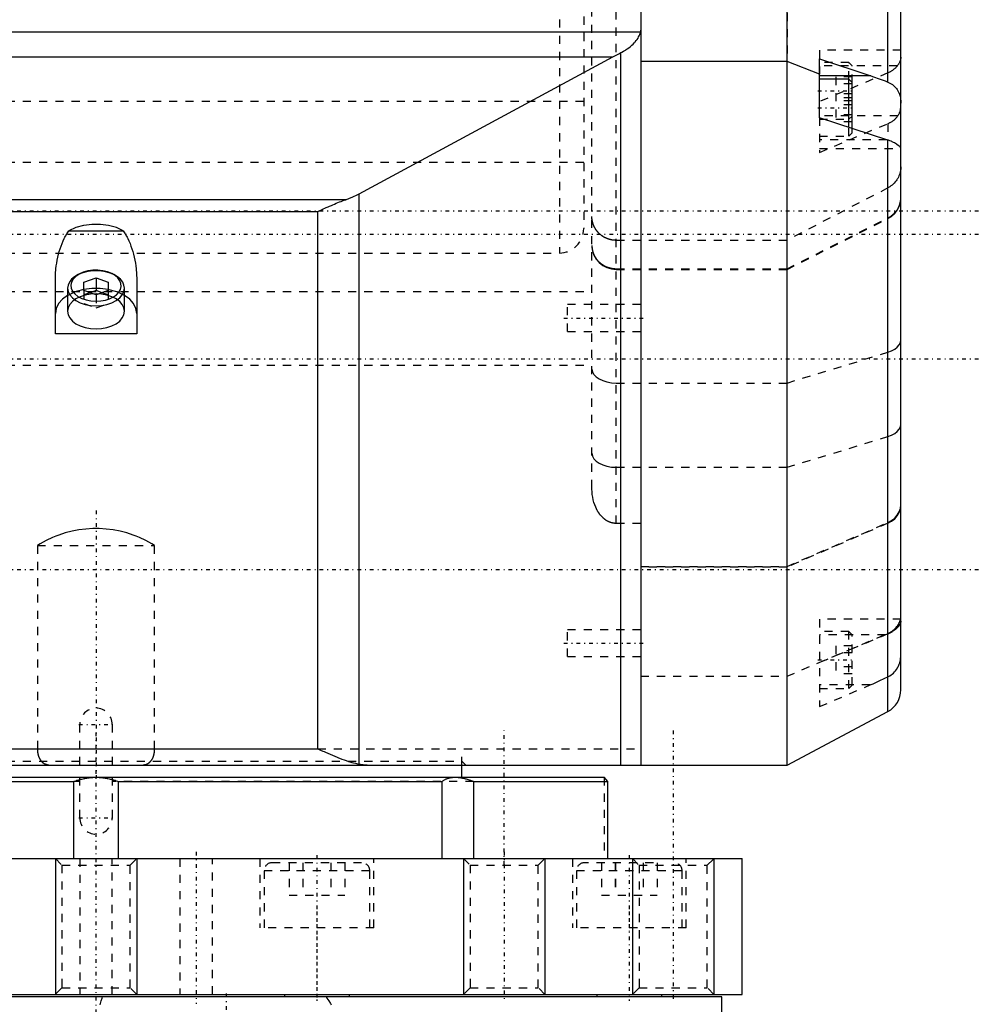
# Model space of a CAD drawing. Extents: x -132 to 132, y -1 to 737.
# Tile 5 of 12: x -9 to 109, y 169 to 290. Entities that reach past the tile are written whole.
import ezdxf

# ---------------------------------------------------------------- set-up
doc = ezdxf.new("R2010")
doc.units = 0
doc.linetypes.add('CENTER', pattern=[1.5, 0.45, -0.5, 0.05, -0.5])
doc.linetypes.add('DASHED', pattern=[2, 1, -1])
for name, color, linetype in [('AM_0', 7, 'CONTINUOUS'), ('AM_10', 7, 'CONTINUOUS'), ('AM_3', 7, 'DASHED'), ('AM_7', 7, 'CENTER')]:
    doc.layers.add(name, color=color, linetype=linetype)

msp = doc.modelspace()

# ---------------------------------------------------------------- linework, layer by layer
at = {"layer": 'AM_0', "color": 7, "linetype": 'CONTINUOUS'}
for p, q in [((99, 207.25), (99, 368.75)), ((85, 198), (85, 334.53)), ((97.41, 282.03), (97.41, 331.03)), ((67, 302), (67, 198)), ((-66.99, 288.23), (66.99, 288.23)), ((-63.59, 285.14), (63.59, 285.14)), ((32.36, 268.28), (63.59, 285.14)), ((64.56, 198), (64.56, 285.65)), ((89, 284.9), (95.3, 282.81)), ((89, 277.65), (89, 284.9)), ((85, 284.57), (67, 284.57)), ((89, 283.01), (85, 284.57)), ((95.3, 282.81), (89, 282.81)), ((92.6, 282.37), (89, 282.37)), ((93, 281.97), (92.6, 282.37)), ((92.6, 276.47), (92.6, 282.37)), ((93, 276.34), (93, 281.97)), ((97.41, 274.9), (89, 277.65)), ((97.41, 204.6), (97.41, 274.9)), ((32.36, 198.09), (32.36, 268.28)), ((-30.81, 267.6), (30.81, 267.6)), ((-27.25, 266.11), (27.25, 266.11)), ((27.25, 266.11), (27.25, 200)), ((-3.35, 263.75), (3.35, 263.75)), ((-1.93, 258.47), (-2.18, 258.35)), ((2.18, 258.35), (1.93, 258.47)), ((-5, 251.06), (-5, 257.72)), ((-1.49, 257.43), (0, 257.96)), ((-1.49, 256.38), (-1.49, 257.43)), ((0, 257.96), (0, 256.39)), ((0, 257.96), (1.49, 257.43)), ((1.49, 257.43), (1.49, 256.38)), ((5, 257.72), (5, 251.06)), ((-3.5, 256.67), (-3.5, 253.83)), ((0, 255.85), (-1.49, 256.38)), ((0, 256.39), (-0.76, 256.12)), ((0.76, 256.12), (0, 256.39)), ((1.49, 256.38), (0, 255.85)), ((3.5, 253.83), (3.5, 256.67)), ((5, 251.06), (-5, 251.06)), ((85, 198), (97.41, 204.6)), ((-27.25, 200), (27.25, 200)), ((-85, 198), (85, 198)), ((45, 196.5), (45, 198)), ((-62.5, 196.5), (62.5, 196.5)), ((62.94, 196), (62.5, 196.5)), ((-63, 196), (-2.71, 196)), ((-2.71, 186.5), (-2.71, 196)), ((2.71, 196), (2.71, 186.5)), ((2.71, 196), (42.58, 196)), ((42.58, 186.5), (42.58, 196)), ((46.43, 196), (62.94, 196)), ((46.43, 196), (46.43, 186.5)), ((62.94, 186.5), (62.94, 196)), ((-79.5, 186.5), (79.5, 186.5)), ((79.5, 169.8), (79.5, 186.5)), ((-79.5, 169.8), (79.5, 169.8)), ((23.17, 169.8), (23.17, 169.5)), ((23.17, 169.8), (23.17, 169.5)), ((31.17, 169.5), (31.17, 169.8)), ((45.21, 169.81), (45.2, 169.8)), ((61.59, 169.8), (61.59, 169.5)), ((61.59, 169.8), (61.59, 169.5)), ((69.59, 169.5), (69.59, 169.8)), ((77, 169.5), (-77, 169.5)), ((77, 163), (77, 169.5))]:
    msp.add_line(p, q, dxfattribs=at)
for points in [[(-2.18, 258.35), (-2.64, 258.08), (-3.01, 257.77), (-3.28, 257.42), (-3.44, 257.05), (-3.5, 256.67)], [(1.93, 258.47), (1.41, 258.68), (0.83, 258.82), (0.22, 258.89), (-0.4, 258.88), (-1, 258.79), (-1.57, 258.63), (-2.07, 258.4), (-2.49, 258.12), (-2.81, 257.79), (-3.01, 257.43), (-3.1, 257.05), (-3.06, 256.67), (-2.89, 256.3), (-2.62, 255.96), (-2.23, 255.66), (-1.76, 255.41), (-1.21, 255.23), (-0.62, 255.11), (0, 255.07)], [(0, 255.07), (0.58, 255.11), (1.15, 255.21), (1.67, 255.38), (2.13, 255.6), (2.52, 255.87), (2.82, 256.18), (3.01, 256.52), (3.1, 256.88), (3.07, 257.24), (2.94, 257.6), (2.69, 257.93), (2.36, 258.22), (1.93, 258.47)], [(3.5, 256.67), (3.44, 257.05), (3.28, 257.42), (3.01, 257.77), (2.64, 258.08), (2.18, 258.35)], [(-3.5, 255.78), (-4.14, 255.31), (-4.61, 254.78), (-4.9, 254.19), (-5, 253.58)], [(-3.5, 256.67), (-3.43, 256.25), (-3.23, 255.84), (-2.91, 255.47), (-2.47, 255.14), (-1.94, 254.88), (-1.34, 254.68), (-0.68, 254.55), (0, 254.51)], [(1.49, 256.52), (0.5, 256.65), (-0.5, 256.65), (-1.49, 256.52)], [(0, 254.51), (0.68, 254.55), (1.34, 254.68), (1.94, 254.88), (2.47, 255.14), (2.91, 255.47), (3.23, 255.84), (3.43, 256.25), (3.5, 256.67)], [(5, 253.58), (4.9, 254.19), (4.61, 254.78), (4.14, 255.31), (3.5, 255.78)], [(-3.5, 253.83), (-3.43, 253.41), (-3.23, 253.01), (-2.91, 252.63), (-2.47, 252.31), (-1.94, 252.04), (-1.34, 251.84), (-0.68, 251.72), (0, 251.68), (0.68, 251.72), (1.34, 251.84), (1.94, 252.04), (2.47, 252.31), (2.91, 252.63), (3.23, 253.01), (3.43, 253.41), (3.5, 253.83)]]:
    msp.add_lwpolyline(points, dxfattribs=at)
for points in [[(66.99, 288.23, 0), (66.99, 288.26, 0), (67, 288.32, 0), (67, 288.38, 0), (67, 288.41, 0)], [(64.56, 285.65, 0), (64.67, 285.71, 0), (64.9, 285.83, 0), (65.13, 285.97, 0), (65.23, 286.04, 0), (65.34, 286.11, 0), (65.54, 286.26, 0), (65.73, 286.41, 0), (65.9, 286.56, 0), (66.06, 286.71, 0), (66.2, 286.85, 0), (66.27, 286.92, 0), (66.33, 287, 0), (66.46, 287.14, 0), (66.57, 287.29, 0), (66.67, 287.44, 0), (66.75, 287.59, 0), (66.83, 287.73, 0), (66.86, 287.81, 0), (66.89, 287.88, 0), (66.94, 288.02, 0), (66.97, 288.16, 0), (66.99, 288.23, 0)], [(63.59, 285.14, 0), (63.75, 285.23, 0), (64.07, 285.4, 0), (64.39, 285.56, 0), (64.56, 285.65, 0)], [(95.3, 282.81, 0), (95.65, 282.69, 0), (96.35, 282.44, 0), (97.06, 282.17, 0), (97.41, 282.03, 0)], [(97.41, 282.03, 0), (97.49, 281.99, 0), (97.65, 281.91, 0), (97.81, 281.82, 0), (97.88, 281.77, 0), (97.96, 281.72, 0), (98.1, 281.62, 0), (98.23, 281.5, 0), (98.35, 281.38, 0), (98.46, 281.24, 0), (98.56, 281.1, 0), (98.6, 281.03, 0), (98.65, 280.96, 0), (98.73, 280.8, 0), (98.77, 280.71, 0), (98.78, 280.68, 0), (98.79, 280.65, 0), (98.79, 280.64, 0), (98.8, 280.63, 0), (98.81, 280.6, 0), (98.82, 280.57, 0), (98.83, 280.54, 0), (98.84, 280.51, 0), (98.85, 280.48, 0), (98.85, 280.47, 0), (98.86, 280.45, 0), (98.87, 280.42, 0), (98.88, 280.39, 0), (98.9, 280.29, 0), (98.94, 280.1, 0), (98.96, 280, 0), (98.97, 279.91, 0), (98.99, 279.71, 0), (99, 279.52, 0), (99, 279.42, 0)], [(99, 273.89, 0), (99, 273.9, 0), (98.99, 273.92, 0), (98.97, 273.95, 0), (98.96, 273.97, 0), (98.95, 273.99, 0), (98.91, 274.04, 0), (98.86, 274.09, 0), (98.83, 274.12, 0), (98.82, 274.13, 0), (98.81, 274.14, 0), (98.8, 274.14, 0), (98.8, 274.15, 0), (98.78, 274.16, 0), (98.77, 274.17, 0), (98.76, 274.18, 0), (98.75, 274.19, 0), (98.74, 274.2, 0), (98.73, 274.2, 0), (98.72, 274.21, 0), (98.71, 274.22, 0), (98.7, 274.23, 0), (98.69, 274.24, 0), (98.67, 274.25, 0), (98.66, 274.26, 0), (98.65, 274.26, 0), (98.64, 274.27, 0), (98.63, 274.28, 0), (98.61, 274.29, 0), (98.61, 274.3, 0), (98.6, 274.3, 0), (98.58, 274.31, 0), (98.57, 274.33, 0), (98.56, 274.33, 0), (98.55, 274.34, 0), (98.54, 274.35, 0), (98.52, 274.36, 0), (98.46, 274.4, 0), (98.35, 274.47, 0), (98.22, 274.54, 0), (98.09, 274.61, 0), (97.95, 274.68, 0), (97.88, 274.71, 0), (97.81, 274.75, 0), (97.65, 274.81, 0), (97.49, 274.87, 0), (97.41, 274.9, 0)], [(30.81, 267.6, 0), (31.08, 267.69, 0), (31.6, 267.91, 0), (32.11, 268.15, 0), (32.36, 268.28, 0)], [(27.25, 266.11, 0), (27.35, 266.16, 0), (27.54, 266.24, 0), (27.73, 266.33, 0), (27.83, 266.37, 0), (27.93, 266.42, 0), (28.13, 266.51, 0), (28.33, 266.6, 0), (28.54, 266.68, 0), (28.74, 266.77, 0), (28.95, 266.86, 0), (29.05, 266.9, 0), (29.15, 266.95, 0), (29.35, 267.03, 0), (29.56, 267.12, 0), (29.76, 267.2, 0), (29.96, 267.28, 0), (30.15, 267.35, 0), (30.25, 267.39, 0), (30.34, 267.43, 0), (30.53, 267.5, 0), (30.72, 267.56, 0), (30.81, 267.6, 0)], [(-5, 257.72, 0), (-5, 257.91, 0), (-4.99, 258.29, 0), (-4.97, 258.66, 0), (-4.95, 258.85, 0), (-4.93, 259.04, 0), (-4.89, 259.41, 0), (-4.84, 259.77, 0), (-4.77, 260.14, 0), (-4.7, 260.49, 0), (-4.61, 260.85, 0), (-4.57, 261.02, 0), (-4.52, 261.19, 0), (-4.42, 261.53, 0), (-4.3, 261.86, 0), (-4.18, 262.18, 0), (-4.05, 262.49, 0), (-3.91, 262.79, 0), (-3.83, 262.94, 0), (-3.76, 263.08, 0), (-3.6, 263.36, 0), (-3.43, 263.62, 0), (-3.35, 263.75, 0)], [(3.35, 263.75, 0), (3.43, 263.62, 0), (3.6, 263.36, 0), (3.76, 263.08, 0), (3.83, 262.94, 0), (3.91, 262.79, 0), (4.05, 262.49, 0), (4.18, 262.18, 0), (4.3, 261.86, 0), (4.42, 261.53, 0), (4.52, 261.19, 0), (4.57, 261.02, 0), (4.61, 260.85, 0), (4.7, 260.49, 0), (4.77, 260.14, 0), (4.84, 259.77, 0), (4.89, 259.41, 0), (4.93, 259.04, 0), (4.95, 258.85, 0), (4.97, 258.66, 0), (4.99, 258.29, 0), (5, 257.91, 0), (5, 257.72, 0)], [(32.36, 198.09, 0), (32.22, 198.12, 0), (31.95, 198.18, 0), (31.67, 198.25, 0), (31.52, 198.29, 0), (31.38, 198.33, 0), (31.11, 198.42, 0), (30.83, 198.51, 0), (30.56, 198.61, 0), (30.29, 198.71, 0), (30.01, 198.82, 0), (29.86, 198.87, 0), (29.72, 198.93, 0), (29.43, 199.05, 0), (29.13, 199.17, 0), (28.84, 199.3, 0), (28.54, 199.43, 0), (28.25, 199.56, 0), (28.1, 199.62, 0), (27.96, 199.69, 0), (27.67, 199.81, 0), (27.39, 199.94, 0), (27.25, 200, 0)], [(33.36, 198, 0), (33.19, 198, 0), (32.86, 198.02, 0), (32.53, 198.06, 0), (32.36, 198.09, 0)], [(-2.71, 196, 0), (-2.63, 196.03, 0), (-2.49, 196.08, 0), (-2.34, 196.13, 0), (-2.27, 196.15, 0), (-2.2, 196.17, 0), (-2.05, 196.22, 0), (-1.9, 196.26, 0), (-1.75, 196.29, 0), (-1.6, 196.33, 0), (-1.45, 196.36, 0), (-1.37, 196.37, 0), (-1.29, 196.39, 0), (-1.14, 196.41, 0), (-0.99, 196.43, 0), (-0.84, 196.45, 0), (-0.68, 196.47, 0), (-0.53, 196.48, 0), (-0.45, 196.49, 0), (-0.38, 196.49, 0), (-0.23, 196.5, 0), (-0.08, 196.5, 0), (0, 196.5, 0)], [(0, 196.5, 0), (0.08, 196.5, 0), (0.23, 196.5, 0), (0.38, 196.49, 0), (0.45, 196.49, 0), (0.53, 196.48, 0), (0.68, 196.47, 0), (0.84, 196.45, 0), (0.99, 196.43, 0), (1.14, 196.41, 0), (1.29, 196.39, 0), (1.37, 196.37, 0), (1.45, 196.36, 0), (1.6, 196.33, 0), (1.75, 196.29, 0), (1.9, 196.26, 0), (2.05, 196.22, 0), (2.2, 196.17, 0), (2.27, 196.15, 0), (2.34, 196.13, 0), (2.49, 196.08, 0), (2.63, 196.03, 0), (2.71, 196, 0)], [(42.58, 196, 0), (42.61, 196.02, 0), (42.67, 196.07, 0), (42.74, 196.11, 0), (42.77, 196.14, 0), (42.8, 196.16, 0), (42.87, 196.2, 0), (42.94, 196.23, 0), (43.01, 196.27, 0), (43.09, 196.3, 0), (43.16, 196.33, 0), (43.2, 196.35, 0), (43.24, 196.36, 0), (43.32, 196.39, 0), (43.4, 196.41, 0), (43.49, 196.43, 0), (43.57, 196.45, 0), (43.66, 196.46, 0), (43.7, 196.47, 0), (43.75, 196.48, 0), (43.84, 196.49, 0), (43.93, 196.5, 0), (43.97, 196.5, 0)], [(44.41, 196.5, 0), (44.46, 196.5, 0), (44.56, 196.49, 0), (44.67, 196.48, 0), (44.72, 196.47, 0), (44.77, 196.46, 0), (44.88, 196.45, 0), (44.99, 196.43, 0), (45.1, 196.41, 0), (45.21, 196.39, 0), (45.32, 196.36, 0), (45.37, 196.35, 0), (45.43, 196.33, 0), (45.55, 196.3, 0), (45.66, 196.27, 0), (45.78, 196.23, 0), (45.9, 196.2, 0), (46.01, 196.16, 0), (46.07, 196.14, 0), (46.13, 196.11, 0), (46.25, 196.07, 0), (46.37, 196.02, 0), (46.43, 196, 0)], [(0.51, 168.5, 0), (0.55, 168.67, 0), (0.65, 169, 0), (0.75, 169.33, 0), (0.8, 169.5, 0)], [(28.29, 169.5, 0), (28.4, 169.33, 0), (28.62, 169, 0), (28.83, 168.67, 0), (28.94, 168.5, 0)]]:
    msp.add_polyline3d(points, dxfattribs=at)
msp.add_arc((96, 207.25), 3, 298, 0, dxfattribs=at)
at = {"layer": 'AM_10', "color": 7, "linetype": 'CONTINUOUS'}
for p, q in [((-5, 186.5), (-5, 169.8)), ((5, 186.5), (5, 169.8)), ((45.2, 186.5), (45.2, 169.8)), ((55.2, 186.5), (55.2, 169.8)), ((66, 186.5), (66, 169.8)), ((76, 186.5), (76, 169.8))]:
    msp.add_line(p, q, dxfattribs=at)
at = {"layer": 'AM_3', "color": 6, "linetype": 'DASHED'}
for p, q in [((85, 334.54), (85, 284.57)), ((60, 304.08), (60, 264)), ((57, 303.74), (57, 261)), ((61, 232.09), (61, 303.76)), ((64, 227.73), (64, 302)), ((99, 285.95), (89, 285.95)), ((89, 285.95), (89, 283.01)), ((92.6, 284.45), (89, 284.45)), ((98.57, 284.03), (89, 284.03)), ((93, 284.05), (92.6, 284.45)), ((92.6, 282.37), (92.6, 284.45)), ((93, 281.97), (93, 284.05)), ((97.41, 283.16), (89, 279.62)), ((91, 282.67), (91, 277.15)), ((93, 282.67), (91, 282.67)), ((93, 281.81), (91, 281.81)), ((93, 280.59), (91, 280.59)), ((93, 280.09), (91, 280.09)), ((-61, 279.68), (61, 279.68)), ((93, 279.73), (91, 279.73)), ((93, 279.23), (91, 279.23)), ((98.63, 277.87), (89, 277.87)), ((89, 277.65), (89, 273.38)), ((89, 277.45), (92.6, 277.45)), ((93, 278.01), (91, 278.01)), ((92.6, 277.45), (93, 277.85)), ((89, 273.38), (97.41, 276.92)), ((93, 277.15), (91, 277.15)), ((92.6, 275.37), (92.6, 276.47)), ((93, 275.77), (93, 276.34)), ((97.41, 276.92), (97.41, 274.9)), ((89, 275.37), (92.6, 275.37)), ((92.6, 275.37), (93, 275.77)), ((97.3, 274.93), (89, 274.93)), ((89, 273.87), (99, 273.87)), ((-61, 272.18), (61, 272.18)), ((97.41, 269.01), (85, 262.56)), ((85, 259.07), (97.41, 265.32)), ((85, 258.99), (97.41, 265.23)), ((85, 262.56), (64, 262.56)), ((-57, 261), (57, 261)), ((64, 259.07), (85, 259.07)), ((64, 258.99), (85, 258.99)), ((-61, 256.27), (61, 256.27)), ((-1.49, 256.38), (-1.49, 254.8)), ((-0.76, 256.12), (-1.49, 255.86)), ((0, 255.85), (0, 254.27)), ((1.49, 255.86), (0.76, 256.12)), ((1.49, 256.38), (1.49, 254.8)), ((-1.49, 254.8), (0, 254.27)), ((0, 254.27), (1.49, 254.8)), ((67, 254.65), (58, 254.65)), ((58, 251.35), (58, 254.65)), ((58, 251.35), (67, 251.35)), ((85, 245.01), (97.41, 248.79)), ((-61, 247.19), (61, 247.19)), ((64, 245.01), (85, 245.01)), ((85, 234.64), (97.41, 238.42)), ((64, 234.64), (85, 234.64)), ((67, 227.73), (64, 227.73)), ((85, 222.44), (97.41, 227.84)), ((97.41, 227.76), (85, 222.36)), ((-7.21, 225), (7.21, 225)), ((-7.21, 225), (-7.21, 200)), ((7.21, 200), (7.21, 225)), ((67, 222.44), (85, 222.44)), ((85, 222.36), (67, 222.36)), ((99, 215.94), (89, 215.94)), ((89, 215.94), (89, 205.2)), ((67, 214.65), (58, 214.65)), ((58, 211.35), (58, 214.65)), ((92.6, 214.44), (89, 214.44)), ((93, 214.04), (92.6, 214.44)), ((92.6, 207.44), (92.6, 214.44)), ((85, 208.94), (97.41, 214.22)), ((97.41, 214.14), (89, 210.62)), ((97.12, 214.02), (89, 214.02)), ((93, 207.84), (93, 214.04)), ((91, 212.66), (91, 209.22)), ((93, 212.66), (91, 212.66)), ((58, 211.35), (67, 211.35)), ((93, 211.8), (91, 211.8)), ((93, 210.08), (91, 210.08)), ((67, 208.94), (85, 208.94)), ((93, 209.22), (91, 209.22)), ((95.22, 207.86), (89, 207.86)), ((89, 205.2), (95.22, 207.86)), ((89, 207.44), (92.6, 207.44)), ((92.6, 207.44), (93, 207.84)), ((-2, 198), (-2, 203)), ((2, 203), (2, 198)), ((27.25, 200), (67, 200)), ((27.25, 200), (45, 200)), ((45, 198), (45, 200)), ((-45, 198.5), (45, 198.5)), ((45.5, 198), (45, 198.5)), ((-2, 191.5), (-2, 196.5)), ((2, 196.5), (2, 191.5)), ((62.5, 196.5), (62.5, 186.5)), ((-2, 196), (-2.71, 196)), ((46.43, 196), (2, 196)), ((-5, 186.5), (-4.19, 185.69)), ((-4.19, 185.69), (-4.19, 170.61)), ((-4.19, 185.69), (4.19, 185.69)), ((-2, 186.5), (-2, 169.8)), ((2, 169.8), (2, 186.5)), ((4.19, 185.69), (5, 186.5)), ((4.19, 170.61), (4.19, 185.69)), ((10.33, 186.5), (10.33, 169.8)), ((14.33, 169.8), (14.33, 186.5)), ((20.17, 186.5), (20.17, 178)), ((20.17, 186.5), (20.17, 178)), ((32.67, 186), (21.67, 186)), ((23.74, 186), (23.74, 182)), ((23.74, 186), (23.74, 182)), ((25.46, 186), (25.46, 182)), ((25.46, 186), (25.46, 182)), ((28.88, 186), (28.88, 182)), ((28.89, 186), (28.89, 182)), ((30.6, 186), (30.6, 182)), ((30.6, 186), (30.6, 182)), ((34.17, 178), (34.17, 186.5)), ((34.17, 178), (34.17, 186.5)), ((45.2, 186.5), (46.02, 185.69)), ((46.02, 185.69), (46.02, 170.61)), ((46.02, 185.69), (54.39, 185.69)), ((54.39, 185.69), (55.2, 186.5)), ((54.39, 170.61), (54.39, 185.69)), ((58.6, 186.5), (58.6, 178)), ((58.6, 186.5), (58.6, 178)), ((68.57, 186), (60.1, 186)), ((62.17, 186), (62.17, 182)), ((62.17, 186), (62.17, 182)), ((63.88, 186), (63.88, 182)), ((63.89, 186), (63.89, 182)), ((66, 186.5), (66.81, 185.69)), ((66.81, 185.69), (66.81, 170.61)), ((66.81, 185.69), (75.19, 185.69)), ((67.31, 186), (67.31, 182)), ((67.31, 186), (67.31, 182)), ((69.03, 186), (69.03, 182)), ((69.03, 186), (69.03, 182)), ((72.6, 178), (72.6, 186.5)), ((72.6, 178), (72.6, 186.5)), ((75.19, 185.69), (76, 186.5)), ((75.19, 170.61), (75.19, 185.69)), ((20.67, 185), (20.67, 178)), ((20.67, 185), (20.67, 178)), ((33.67, 185), (20.67, 185)), ((33.67, 178), (33.67, 185)), ((33.67, 178), (33.67, 185)), ((59.1, 185), (59.1, 178)), ((59.1, 185), (59.1, 178)), ((72.1, 185), (59.1, 185)), ((72.1, 178), (72.1, 185)), ((72.1, 178), (72.1, 185)), ((23.74, 182), (30.6, 182)), ((62.17, 182), (69.03, 182)), ((34.17, 178), (20.17, 178)), ((72.6, 178), (58.6, 178)), ((-4.19, 170.61), (-5, 169.8)), ((-4.19, 170.61), (4.19, 170.61)), ((5, 169.8), (4.19, 170.61)), ((31.17, 169.5), (31.17, 169.8)), ((46.02, 170.61), (45.21, 169.81)), ((46.02, 170.61), (54.39, 170.61)), ((55.2, 169.8), (54.39, 170.61)), ((66.81, 170.61), (66, 169.8)), ((66.81, 170.61), (75.19, 170.61)), ((69.59, 169.5), (69.59, 169.8)), ((76, 169.8), (75.19, 170.61))]:
    msp.add_line(p, q, dxfattribs=at)
for points in [[(97.41, 265.23), (97.86, 265.51), (98.25, 265.86), (98.57, 266.28), (98.81, 266.74), (98.95, 267.23), (99, 267.74)], [(3.35, 263.75), (2.5, 264.13), (1.55, 264.39), (0.52, 264.53), (-0.52, 264.53), (-1.55, 264.39), (-2.5, 264.13), (-3.35, 263.75)], [(61, 261.83), (61.06, 261.28), (61.23, 260.75), (61.51, 260.26), (61.88, 259.83), (62.33, 259.47), (62.85, 259.21), (63.41, 259.05), (64, 258.99)], [(2.18, 258.35), (1.62, 258.58), (1, 258.73), (0.34, 258.81), (-0.34, 258.81), (-1, 258.73), (-1.62, 258.58), (-2.18, 258.35)], [(-1.49, 256.52), (-2.57, 256.23), (-3.5, 255.78)], [(3.5, 253.83), (3.43, 254.25), (3.23, 254.66), (2.91, 255.03), (2.47, 255.35), (1.94, 255.62), (1.34, 255.82), (0.68, 255.94), (0, 255.99), (-0.68, 255.94), (-1.34, 255.82), (-1.94, 255.62), (-2.47, 255.35), (-2.91, 255.03), (-3.23, 254.66), (-3.43, 254.25), (-3.5, 253.83)], [(3.5, 255.78), (2.57, 256.23), (1.49, 256.52)], [(97.41, 248.79), (97.86, 248.96), (98.25, 249.17), (98.57, 249.42), (98.81, 249.7), (98.95, 250), (99, 250.31)], [(61, 246.73), (61.06, 246.39), (61.23, 246.07), (61.51, 245.77), (61.88, 245.51), (62.33, 245.3), (62.85, 245.14), (63.41, 245.04), (64, 245.01)], [(97.41, 238.42), (97.86, 238.59), (98.25, 238.8), (98.57, 239.05), (98.81, 239.33), (98.95, 239.63), (99, 239.94)], [(61, 236.36), (61.06, 236.02), (61.23, 235.7), (61.51, 235.4), (61.88, 235.14), (62.33, 234.93), (62.85, 234.77), (63.41, 234.67), (64, 234.64)], [(97.41, 227.84), (97.86, 228.09), (98.25, 228.39), (98.57, 228.75), (98.81, 229.15), (98.95, 229.57), (99, 230.01)], [(97.41, 227.76), (97.86, 228), (98.25, 228.31), (98.57, 228.67), (98.81, 229.06), (98.95, 229.49), (99, 229.93)]]:
    msp.add_lwpolyline(points, dxfattribs=at)
for points in [[(99, 285.09, 0), (99, 285.06, 0), (99, 285.01, 0), (98.99, 284.96, 0), (98.99, 284.93, 0), (98.98, 284.9, 0), (98.97, 284.85, 0), (98.96, 284.79, 0), (98.94, 284.73, 0), (98.92, 284.67, 0), (98.9, 284.61, 0), (98.89, 284.58, 0), (98.88, 284.55, 0), (98.85, 284.49, 0), (98.82, 284.43, 0), (98.79, 284.37, 0), (98.75, 284.31, 0), (98.72, 284.25, 0), (98.7, 284.21, 0), (98.68, 284.18, 0), (98.63, 284.12, 0), (98.59, 284.06, 0), (98.57, 284.03, 0)], [(98.57, 284.03, 0), (98.54, 284, 0), (98.49, 283.94, 0), (98.44, 283.88, 0), (98.41, 283.85, 0), (98.39, 283.82, 0), (98.33, 283.76, 0), (98.27, 283.71, 0), (98.21, 283.66, 0), (98.16, 283.61, 0), (98.1, 283.56, 0), (98.07, 283.54, 0), (98.03, 283.51, 0), (97.97, 283.47, 0), (97.9, 283.42, 0), (97.83, 283.38, 0), (97.76, 283.33, 0), (97.68, 283.29, 0), (97.64, 283.27, 0), (97.6, 283.25, 0), (97.53, 283.21, 0), (97.45, 283.18, 0), (97.41, 283.16, 0)], [(98.63, 277.87, 0), (98.65, 277.9, 0), (98.69, 277.96, 0), (98.73, 278.02, 0), (98.74, 278.05, 0), (98.76, 278.08, 0), (98.79, 278.15, 0), (98.82, 278.21, 0), (98.85, 278.28, 0), (98.87, 278.35, 0), (98.9, 278.42, 0), (98.91, 278.45, 0), (98.92, 278.49, 0), (98.94, 278.56, 0), (98.95, 278.63, 0), (98.97, 278.71, 0), (98.98, 278.78, 0), (98.99, 278.86, 0), (98.99, 278.89, 0), (98.99, 278.93, 0), (99, 279.01, 0), (99, 279.09, 0), (99, 279.13, 0)], [(97.41, 276.92, 0), (97.45, 276.93, 0), (97.54, 276.97, 0), (97.62, 277.01, 0), (97.66, 277.04, 0), (97.7, 277.06, 0), (97.78, 277.1, 0), (97.86, 277.15, 0), (97.94, 277.2, 0), (98.01, 277.25, 0), (98.08, 277.3, 0), (98.11, 277.32, 0), (98.14, 277.35, 0), (98.21, 277.4, 0), (98.27, 277.46, 0), (98.33, 277.52, 0), (98.39, 277.58, 0), (98.45, 277.64, 0), (98.48, 277.67, 0), (98.5, 277.71, 0), (98.56, 277.77, 0), (98.61, 277.84, 0), (98.63, 277.87, 0)], [(99, 271.61, 0), (99, 271.52, 0), (98.99, 271.34, 0), (98.97, 271.17, 0), (98.95, 271.08, 0), (98.93, 271, 0), (98.89, 270.82, 0), (98.84, 270.66, 0), (98.77, 270.49, 0), (98.7, 270.33, 0), (98.62, 270.17, 0), (98.57, 270.1, 0), (98.52, 270.02, 0), (98.42, 269.88, 0), (98.31, 269.74, 0), (98.19, 269.6, 0), (98.07, 269.48, 0), (97.93, 269.36, 0), (97.86, 269.3, 0), (97.79, 269.25, 0), (97.64, 269.15, 0), (97.49, 269.06, 0), (97.41, 269.01, 0)], [(97.41, 265.32, 0), (97.49, 265.36, 0), (97.65, 265.45, 0), (97.8, 265.55, 0), (97.87, 265.6, 0), (97.94, 265.66, 0), (98.07, 265.77, 0), (98.19, 265.88, 0), (98.31, 266.01, 0), (98.42, 266.15, 0), (98.53, 266.29, 0), (98.58, 266.37, 0), (98.62, 266.44, 0), (98.7, 266.59, 0), (98.77, 266.74, 0), (98.84, 266.9, 0), (98.89, 267.06, 0), (98.93, 267.23, 0), (98.95, 267.32, 0), (98.97, 267.4, 0), (98.99, 267.57, 0), (99, 267.74, 0), (99, 267.82, 0)], [(64, 262.56, 0), (63.98, 262.56, 0), (63.93, 262.56, 0), (63.89, 262.56, 0), (63.87, 262.57, 0), (63.85, 262.57, 0), (63.8, 262.57, 0), (63.76, 262.57, 0), (63.72, 262.58, 0), (63.67, 262.58, 0), (63.63, 262.59, 0), (63.61, 262.59, 0), (63.59, 262.59, 0), (63.54, 262.6, 0), (63.5, 262.6, 0), (63.46, 262.61, 0), (63.41, 262.62, 0), (63.37, 262.63, 0), (63.35, 262.63, 0), (63.33, 262.64, 0), (63.29, 262.65, 0), (63.24, 262.66, 0), (63.22, 262.66, 0), (63.2, 262.67, 0), (63.16, 262.68, 0), (63.12, 262.69, 0), (63.1, 262.7, 0), (63.08, 262.71, 0), (63.03, 262.72, 0), (62.99, 262.73, 0), (62.95, 262.75, 0), (62.91, 262.76, 0), (62.87, 262.78, 0), (62.85, 262.79, 0), (62.83, 262.79, 0), (62.79, 262.81, 0), (62.75, 262.83, 0), (62.71, 262.85, 0), (62.67, 262.87, 0), (62.63, 262.89, 0), (62.61, 262.9, 0), (62.59, 262.91, 0), (62.55, 262.93, 0), (62.52, 262.95, 0), (62.48, 262.97, 0), (62.44, 262.99, 0), (62.4, 263.01, 0), (62.39, 263.02, 0), (62.37, 263.03, 0), (62.33, 263.06, 0), (62.29, 263.08, 0), (62.26, 263.11, 0), (62.22, 263.13, 0), (62.19, 263.16, 0), (62.17, 263.17, 0), (62.15, 263.18, 0), (62.12, 263.21, 0), (62.09, 263.24, 0), (62.05, 263.26, 0), (62.02, 263.29, 0), (61.99, 263.32, 0), (61.97, 263.33, 0), (61.95, 263.35, 0), (61.92, 263.38, 0), (61.89, 263.41, 0), (61.88, 263.42, 0), (61.86, 263.44, 0), (61.83, 263.47, 0), (61.8, 263.5, 0), (61.79, 263.52, 0), (61.77, 263.53, 0), (61.74, 263.56, 0), (61.71, 263.6, 0), (61.69, 263.63, 0), (61.66, 263.66, 0), (61.63, 263.7, 0), (61.62, 263.71, 0), (61.6, 263.73, 0), (61.58, 263.76, 0), (61.55, 263.8, 0), (61.53, 263.83, 0), (61.5, 263.87, 0), (61.48, 263.9, 0), (61.47, 263.92, 0), (61.46, 263.94, 0), (61.43, 263.98, 0), (61.41, 264.01, 0), (61.39, 264.05, 0), (61.37, 264.09, 0), (61.35, 264.12, 0), (61.34, 264.14, 0), (61.33, 264.16, 0), (61.31, 264.2, 0), (61.29, 264.24, 0), (61.27, 264.28, 0), (61.25, 264.32, 0), (61.24, 264.35, 0), (61.23, 264.37, 0), (61.22, 264.39, 0), (61.2, 264.43, 0), (61.19, 264.47, 0), (61.17, 264.51, 0), (61.16, 264.55, 0), (61.14, 264.59, 0), (61.14, 264.61, 0), (61.13, 264.64, 0), (61.12, 264.68, 0), (61.11, 264.72, 0), (61.1, 264.74, 0), (61.1, 264.76, 0), (61.09, 264.8, 0), (61.08, 264.84, 0), (61.07, 264.86, 0), (61.07, 264.88, 0), (61.06, 264.92, 0), (61.05, 264.97, 0), (61.04, 265.01, 0), (61.03, 265.05, 0), (61.03, 265.09, 0), (61.03, 265.11, 0), (61.02, 265.13, 0), (61.02, 265.18, 0), (61.01, 265.22, 0), (61.01, 265.26, 0), (61.01, 265.3, 0), (61, 265.35, 0), (61, 265.37, 0), (61, 265.39, 0), (61, 265.43, 0), (61, 265.47, 0), (61, 265.49, 0)], [(61, 261.91, 0), (61, 261.89, 0), (61, 261.85, 0), (61, 261.81, 0), (61, 261.79, 0), (61, 261.77, 0), (61.01, 261.73, 0), (61.01, 261.69, 0), (61.01, 261.65, 0), (61.02, 261.61, 0), (61.02, 261.56, 0), (61.02, 261.54, 0), (61.03, 261.52, 0), (61.03, 261.48, 0), (61.04, 261.44, 0), (61.05, 261.4, 0), (61.06, 261.36, 0), (61.07, 261.31, 0), (61.07, 261.29, 0), (61.08, 261.27, 0), (61.09, 261.23, 0), (61.1, 261.19, 0), (61.1, 261.17, 0), (61.11, 261.15, 0), (61.12, 261.11, 0), (61.13, 261.07, 0), (61.14, 261.05, 0), (61.15, 261.03, 0), (61.16, 260.99, 0), (61.18, 260.95, 0), (61.19, 260.92, 0), (61.2, 260.88, 0), (61.22, 260.84, 0), (61.23, 260.82, 0), (61.24, 260.81, 0), (61.25, 260.77, 0), (61.27, 260.73, 0), (61.29, 260.7, 0), (61.31, 260.66, 0), (61.33, 260.62, 0), (61.34, 260.6, 0), (61.35, 260.59, 0), (61.37, 260.55, 0), (61.39, 260.51, 0), (61.41, 260.48, 0), (61.43, 260.44, 0), (61.46, 260.4, 0), (61.47, 260.39, 0), (61.48, 260.37, 0), (61.51, 260.33, 0), (61.53, 260.3, 0), (61.56, 260.26, 0), (61.58, 260.23, 0), (61.61, 260.19, 0), (61.62, 260.18, 0), (61.64, 260.16, 0), (61.66, 260.13, 0), (61.69, 260.1, 0), (61.72, 260.06, 0), (61.75, 260.03, 0), (61.78, 260, 0), (61.79, 259.99, 0), (61.81, 259.97, 0), (61.83, 259.94, 0), (61.86, 259.92, 0), (61.88, 259.9, 0), (61.89, 259.89, 0), (61.92, 259.86, 0), (61.95, 259.83, 0), (61.97, 259.82, 0), (61.98, 259.81, 0), (62.02, 259.78, 0), (62.05, 259.75, 0), (62.08, 259.72, 0), (62.12, 259.7, 0), (62.15, 259.67, 0), (62.17, 259.66, 0), (62.19, 259.65, 0), (62.22, 259.62, 0), (62.26, 259.6, 0), (62.3, 259.57, 0), (62.33, 259.55, 0), (62.37, 259.52, 0), (62.39, 259.51, 0), (62.41, 259.5, 0), (62.45, 259.48, 0), (62.48, 259.46, 0), (62.52, 259.44, 0), (62.56, 259.42, 0), (62.6, 259.4, 0), (62.62, 259.39, 0), (62.64, 259.38, 0), (62.68, 259.36, 0), (62.72, 259.34, 0), (62.76, 259.32, 0), (62.79, 259.31, 0), (62.83, 259.29, 0), (62.85, 259.29, 0), (62.87, 259.28, 0), (62.91, 259.26, 0), (62.95, 259.25, 0), (62.99, 259.23, 0), (63.03, 259.22, 0), (63.07, 259.21, 0), (63.09, 259.2, 0), (63.11, 259.2, 0), (63.15, 259.18, 0), (63.2, 259.17, 0), (63.22, 259.17, 0), (63.24, 259.16, 0), (63.28, 259.15, 0), (63.33, 259.14, 0), (63.35, 259.14, 0), (63.37, 259.13, 0), (63.41, 259.12, 0), (63.46, 259.12, 0), (63.5, 259.11, 0), (63.55, 259.1, 0), (63.59, 259.1, 0), (63.61, 259.09, 0), (63.64, 259.09, 0), (63.68, 259.08, 0), (63.72, 259.08, 0), (63.77, 259.08, 0), (63.81, 259.07, 0), (63.85, 259.07, 0), (63.87, 259.07, 0), (63.9, 259.07, 0), (63.94, 259.07, 0), (63.98, 259.07, 0), (64, 259.07, 0)], [(64, 227.73, 0), (63.97, 227.73, 0), (63.92, 227.74, 0), (63.87, 227.74, 0), (63.84, 227.74, 0), (63.82, 227.74, 0), (63.76, 227.75, 0), (63.71, 227.75, 0), (63.66, 227.76, 0), (63.6, 227.77, 0), (63.55, 227.78, 0), (63.52, 227.79, 0), (63.49, 227.79, 0), (63.44, 227.81, 0), (63.39, 227.82, 0), (63.33, 227.84, 0), (63.28, 227.86, 0), (63.23, 227.88, 0), (63.2, 227.89, 0), (63.18, 227.89, 0), (63.13, 227.92, 0), (63.08, 227.94, 0), (63.06, 227.95, 0), (63.03, 227.96, 0), (62.99, 227.98, 0), (62.94, 228.01, 0), (62.92, 228.02, 0), (62.9, 228.03, 0), (62.85, 228.06, 0), (62.8, 228.08, 0), (62.76, 228.11, 0), (62.71, 228.14, 0), (62.67, 228.17, 0), (62.65, 228.19, 0), (62.62, 228.2, 0), (62.58, 228.24, 0), (62.54, 228.27, 0), (62.49, 228.31, 0), (62.45, 228.34, 0), (62.41, 228.38, 0), (62.39, 228.4, 0), (62.37, 228.42, 0), (62.33, 228.45, 0), (62.29, 228.49, 0), (62.25, 228.53, 0), (62.21, 228.57, 0), (62.17, 228.61, 0), (62.16, 228.63, 0), (62.14, 228.65, 0), (62.1, 228.69, 0), (62.07, 228.73, 0), (62.04, 228.77, 0), (62.01, 228.81, 0), (61.97, 228.85, 0), (61.96, 228.87, 0), (61.94, 228.89, 0), (61.91, 228.93, 0), (61.88, 228.98, 0), (61.85, 229.02, 0), (61.82, 229.07, 0), (61.79, 229.11, 0), (61.78, 229.14, 0), (61.76, 229.16, 0), (61.73, 229.21, 0), (61.7, 229.25, 0), (61.69, 229.28, 0), (61.68, 229.3, 0), (61.65, 229.35, 0), (61.62, 229.4, 0), (61.61, 229.42, 0), (61.6, 229.45, 0), (61.57, 229.5, 0), (61.55, 229.55, 0), (61.47, 229.72, 0), (61.35, 230.02, 0), (61.25, 230.32, 0), (61.17, 230.63, 0), (61.1, 230.95, 0), (61.07, 231.12, 0), (61.05, 231.28, 0), (61.02, 231.61, 0), (61, 231.93, 0), (61, 232.09, 0)], [(7.21, 225, 0), (6.87, 225.21, 0), (6.12, 225.63, 0), (5.34, 226, 0), (4.95, 226.16, 0), (4.57, 226.3, 0), (3.78, 226.56, 0), (2.95, 226.77, 0), (2.1, 226.94, 0), (1.24, 227.04, 0), (0.4, 227.1, 0), (0, 227.1, 0), (-0.4, 227.1, 0), (-1.24, 227.04, 0), (-2.1, 226.94, 0), (-2.95, 226.77, 0), (-3.78, 226.56, 0), (-4.57, 226.3, 0), (-4.95, 226.16, 0), (-5.34, 226, 0), (-6.12, 225.63, 0), (-6.87, 225.21, 0), (-7.21, 225, 0)], [(97.41, 214.22, 0), (97.49, 214.25, 0), (97.64, 214.33, 0), (97.79, 214.41, 0), (97.86, 214.45, 0), (97.93, 214.5, 0), (98.06, 214.6, 0), (98.19, 214.7, 0), (98.31, 214.81, 0), (98.42, 214.92, 0), (98.52, 215.04, 0), (98.57, 215.1, 0), (98.62, 215.16, 0), (98.7, 215.29, 0), (98.77, 215.42, 0), (98.84, 215.56, 0), (98.89, 215.69, 0), (98.93, 215.83, 0), (98.95, 215.91, 0), (98.97, 215.98, 0), (98.99, 216.12, 0), (99, 216.26, 0), (99, 216.34, 0)], [(99, 215.7, 0), (99, 215.67, 0), (98.99, 215.6, 0), (98.97, 215.53, 0), (98.96, 215.49, 0), (98.95, 215.45, 0), (98.91, 215.37, 0), (98.86, 215.28, 0), (98.83, 215.23, 0), (98.82, 215.21, 0), (98.81, 215.2, 0), (98.8, 215.19, 0), (98.8, 215.18, 0), (98.78, 215.17, 0), (98.77, 215.15, 0), (98.76, 215.14, 0), (98.75, 215.12, 0), (98.74, 215.1, 0), (98.73, 215.09, 0), (98.73, 215.09, 0), (98.71, 215.07, 0), (98.7, 215.05, 0), (98.69, 215.04, 0), (98.67, 215.02, 0), (98.66, 215.01, 0), (98.65, 215, 0), (98.64, 214.99, 0), (98.63, 214.97, 0), (98.61, 214.96, 0), (98.61, 214.95, 0), (98.6, 214.94, 0), (98.58, 214.92, 0), (98.57, 214.91, 0), (98.56, 214.9, 0), (98.55, 214.89, 0), (98.54, 214.87, 0), (98.52, 214.86, 0), (98.46, 214.8, 0), (98.35, 214.7, 0), (98.23, 214.6, 0), (98.09, 214.51, 0), (97.95, 214.42, 0), (97.88, 214.37, 0), (97.81, 214.33, 0), (97.65, 214.25, 0), (97.49, 214.17, 0), (97.41, 214.14, 0)], [(97.41, 208.86, 0), (97.49, 208.9, 0), (97.65, 209, 0), (97.81, 209.1, 0), (97.88, 209.15, 0), (97.95, 209.21, 0), (98.09, 209.33, 0), (98.23, 209.46, 0), (98.35, 209.6, 0), (98.46, 209.75, 0), (98.52, 209.84, 0), (98.54, 209.86, 0), (98.55, 209.89, 0), (98.56, 209.9, 0), (98.57, 209.91, 0), (98.58, 209.94, 0), (98.6, 209.97, 0), (98.61, 209.98, 0), (98.61, 209.99, 0), (98.63, 210.02, 0), (98.64, 210.05, 0), (98.65, 210.06, 0), (98.66, 210.08, 0), (98.67, 210.1, 0), (98.69, 210.13, 0), (98.7, 210.16, 0), (98.71, 210.19, 0), (98.73, 210.22, 0), (98.73, 210.23, 0), (98.74, 210.25, 0), (98.75, 210.28, 0), (98.76, 210.31, 0), (98.8, 210.41, 0), (98.86, 210.59, 0), (98.91, 210.77, 0), (98.94, 210.95, 0), (98.96, 211.05, 0), (98.97, 211.14, 0), (98.99, 211.33, 0), (99, 211.52, 0), (99, 211.61, 0)], [(95.22, 207.86, 0), (95.59, 208.02, 0), (96.32, 208.35, 0), (97.05, 208.69, 0), (97.41, 208.86, 0)], [(-7.21, 200, 0), (-7.21, 199.98, 0), (-7.21, 199.95, 0), (-7.21, 199.92, 0), (-7.21, 199.9, 0), (-7.21, 199.88, 0), (-7.21, 199.85, 0), (-7.21, 199.82, 0), (-7.2, 199.78, 0), (-7.2, 199.75, 0), (-7.2, 199.72, 0), (-7.2, 199.7, 0), (-7.2, 199.68, 0), (-7.19, 199.65, 0), (-7.19, 199.61, 0), (-7.18, 199.58, 0), (-7.18, 199.55, 0), (-7.17, 199.51, 0), (-7.17, 199.5, 0), (-7.17, 199.48, 0), (-7.16, 199.45, 0), (-7.16, 199.42, 0), (-7.15, 199.4, 0), (-7.15, 199.38, 0), (-7.14, 199.35, 0), (-7.14, 199.32, 0), (-7.13, 199.3, 0), (-7.13, 199.29, 0), (-7.12, 199.26, 0), (-7.11, 199.22, 0), (-7.1, 199.19, 0), (-7.09, 199.16, 0), (-7.08, 199.13, 0), (-7.08, 199.12, 0), (-7.07, 199.1, 0), (-7.06, 199.07, 0), (-7.05, 199.04, 0), (-7.04, 199.01, 0), (-7.03, 198.99, 0), (-7.02, 198.96, 0), (-7.01, 198.94, 0), (-7.01, 198.93, 0), (-7, 198.9, 0), (-6.98, 198.88, 0), (-6.97, 198.85, 0), (-6.96, 198.82, 0), (-6.94, 198.8, 0), (-6.94, 198.79, 0), (-6.93, 198.77, 0), (-6.92, 198.75, 0), (-6.9, 198.73, 0), (-6.89, 198.7, 0), (-6.88, 198.68, 0), (-6.86, 198.66, 0), (-6.85, 198.65, 0), (-6.85, 198.64, 0), (-6.83, 198.61, 0), (-6.82, 198.59, 0), (-6.8, 198.57, 0), (-6.78, 198.55, 0), (-6.77, 198.53, 0), (-6.76, 198.52, 0), (-6.75, 198.51, 0), (-6.74, 198.49, 0), (-6.72, 198.47, 0), (-6.71, 198.46, 0), (-6.7, 198.46, 0), (-6.68, 198.44, 0), (-6.67, 198.42, 0), (-6.66, 198.41, 0), (-6.65, 198.4, 0), (-6.63, 198.38, 0), (-6.61, 198.37, 0), (-6.59, 198.35, 0), (-6.57, 198.34, 0), (-6.55, 198.32, 0), (-6.54, 198.31, 0), (-6.53, 198.3, 0), (-6.51, 198.29, 0), (-6.49, 198.28, 0), (-6.47, 198.26, 0), (-6.45, 198.25, 0), (-6.43, 198.24, 0), (-6.42, 198.23, 0), (-6.41, 198.22, 0), (-6.39, 198.21, 0), (-6.37, 198.2, 0), (-6.34, 198.19, 0), (-6.32, 198.17, 0), (-6.3, 198.16, 0), (-6.29, 198.16, 0), (-6.28, 198.15, 0), (-6.25, 198.14, 0), (-6.23, 198.13, 0), (-6.15, 198.1, 0), (-6.01, 198.06, 0), (-5.93, 198.04, 0), (-5.86, 198.03, 0), (-5.71, 198.01, 0), (-5.55, 198, 0), (-5.48, 198, 0)], [(5.48, 198, 0), (5.55, 198, 0), (5.71, 198.01, 0), (5.86, 198.03, 0), (5.93, 198.04, 0), (6.01, 198.06, 0), (6.15, 198.1, 0), (6.23, 198.13, 0), (6.25, 198.14, 0), (6.28, 198.15, 0), (6.29, 198.16, 0), (6.3, 198.16, 0), (6.32, 198.17, 0), (6.34, 198.19, 0), (6.37, 198.2, 0), (6.39, 198.21, 0), (6.41, 198.22, 0), (6.42, 198.23, 0), (6.43, 198.24, 0), (6.45, 198.25, 0), (6.47, 198.26, 0), (6.49, 198.28, 0), (6.51, 198.29, 0), (6.53, 198.3, 0), (6.54, 198.31, 0), (6.55, 198.32, 0), (6.57, 198.34, 0), (6.59, 198.35, 0), (6.61, 198.37, 0), (6.63, 198.38, 0), (6.65, 198.4, 0), (6.66, 198.41, 0), (6.67, 198.42, 0), (6.68, 198.44, 0), (6.7, 198.46, 0), (6.71, 198.46, 0), (6.72, 198.47, 0), (6.74, 198.49, 0), (6.75, 198.51, 0), (6.76, 198.52, 0), (6.77, 198.53, 0), (6.78, 198.55, 0), (6.8, 198.57, 0), (6.82, 198.59, 0), (6.83, 198.61, 0), (6.85, 198.64, 0), (6.85, 198.65, 0), (6.86, 198.66, 0), (6.88, 198.68, 0), (6.89, 198.7, 0), (6.9, 198.73, 0), (6.92, 198.75, 0), (6.93, 198.77, 0), (6.94, 198.79, 0), (6.94, 198.8, 0), (6.96, 198.82, 0), (6.97, 198.85, 0), (6.98, 198.88, 0), (7, 198.9, 0), (7.01, 198.93, 0), (7.01, 198.94, 0), (7.02, 198.96, 0), (7.03, 198.99, 0), (7.04, 199.01, 0), (7.05, 199.04, 0), (7.06, 199.07, 0), (7.07, 199.1, 0), (7.08, 199.12, 0), (7.08, 199.13, 0), (7.09, 199.16, 0), (7.1, 199.19, 0), (7.11, 199.22, 0), (7.12, 199.26, 0), (7.13, 199.29, 0), (7.13, 199.3, 0), (7.14, 199.32, 0), (7.14, 199.35, 0), (7.15, 199.38, 0), (7.15, 199.4, 0), (7.16, 199.42, 0), (7.16, 199.45, 0), (7.17, 199.48, 0), (7.17, 199.5, 0), (7.17, 199.51, 0), (7.18, 199.55, 0), (7.18, 199.58, 0), (7.19, 199.61, 0), (7.19, 199.65, 0), (7.2, 199.68, 0), (7.2, 199.7, 0), (7.2, 199.72, 0), (7.2, 199.75, 0), (7.2, 199.78, 0), (7.21, 199.82, 0), (7.21, 199.85, 0), (7.21, 199.88, 0), (7.21, 199.9, 0), (7.21, 199.92, 0), (7.21, 199.95, 0), (7.21, 199.98, 0), (7.21, 200, 0)]]:
    msp.add_polyline3d(points, dxfattribs=at)
for centre, radius, start, end in [((57, 264), 3, 270, 0), ((0, 203), 2, 0, 180), ((0, 191.5), 2, 180, 0), ((21.67, 185), 1, 90, 180), ((32.67, 185), 1, 0, 90), ((60.1, 185), 1, 90, 180), ((71.1, 185), 1, 0, 90)]:
    msp.add_arc(centre, radius, start, end, dxfattribs=at)
at = {"layer": 'AM_7', "color": 4, "linetype": 'CENTER'}
for p, q in [((88.8, 280.95), (93.2, 280.95)), ((88.8, 278.87), (93.2, 278.87)), ((-108.9, 266.21), (108.9, 266.21)), ((-108.9, 263.31), (108.9, 263.31)), ((57.55, 253), (67.45, 253)), ((-108.9, 248), (108.9, 248)), ((0, 229.31), (0, 196.51)), ((-108.9, 222.06), (108.9, 222.06)), ((57.55, 213), (67.45, 213)), ((88.8, 210.94), (93.2, 210.94)), ((-2.1, 203), (2.1, 203)), ((0, 9.38), (0, 202.25)), ((50.2, 185.75), (50.2, 202.25)), ((71, 202.25), (71, 168.97)), ((-2.1, 191.5), (2.1, 191.5)), ((12.33, 187.35), (12.33, 168.65)), ((27.17, 186.93), (27.17, 169)), ((27.17, 186.93), (27.17, 177.57)), ((50.2, 187.34), (50.2, 168.97)), ((65.6, 186.93), (65.6, 177.57)), ((65.6, 186.93), (65.6, 177.57)), ((27.17, 180), (27.17, 169)), ((65.59, 180), (65.59, 169)), ((65.59, 180), (65.59, 169)), ((16, 169.9), (16, 161.1))]:
    msp.add_line(p, q, dxfattribs=at)

doc.saveas('drawing.dxf')
